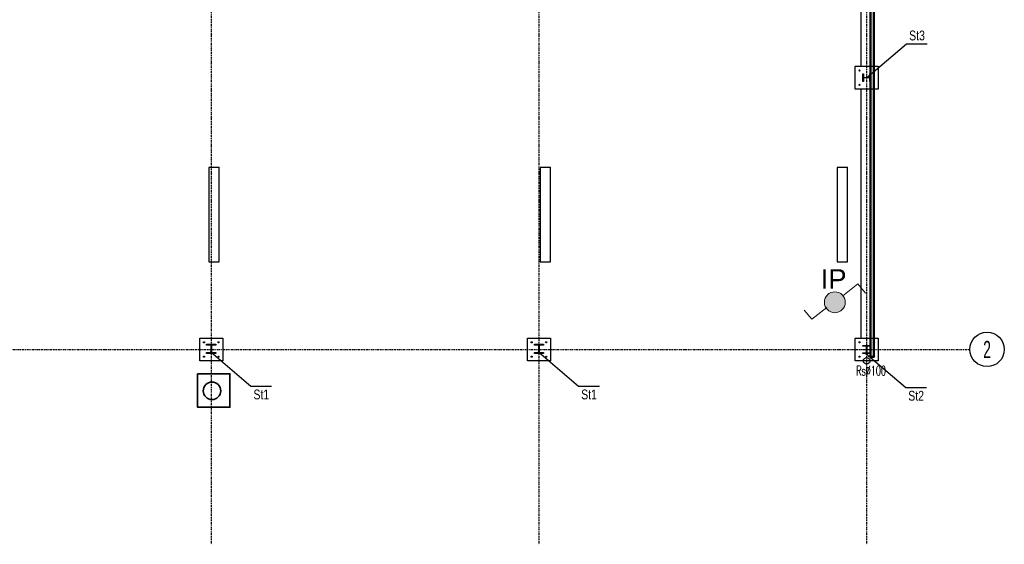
# Model space of a CAD drawing. Header units: centimetres. Extents: x 42630 to 130002, y 15 to 29179.
# Tile 80 of 165: x 51281 to 52783, y 4223 to 5024. Entities that reach past the tile are written whole.
import ezdxf
from ezdxf.enums import TextEntityAlignment as Align

# ---------------------------------------------------------------- set-up
doc = ezdxf.new("R2010")
doc.units = ezdxf.units.CM
doc.header["$LTSCALE"] = 0.01
doc.linetypes.add('DASHDOT', pattern=[25.4, 12.7, -6.35, 0, -6.35])
doc.linetypes.add('DASHDOT2', pattern=[12.7, 6.35, -3.175, 0, -3.175])
doc.layers.get('0').update_dxf_attribs({"color": 253})
for name, color, linetype in [('33 - linia 2', 253, 'Continuous'), ('333 - linia 3', 253, 'Continuous'), ('A-ELEWACJE', 253, 'Continuous'), ('A-Grid', 253, 'DASHDOT2'), ('CKDACH_OPIS', 253, 'Continuous'), ('CSPROFILE_OSIE', 253, 'DASHDOT'), ('OPIS_K_WYK', 253, 'Continuous')]:
    doc.layers.add(name, color=color, linetype=linetype)
for name, color, linetype, lineweight in [('CKSCIANY_PRZEKR', 253, 'Continuous', 50), ('COKÓŁ_Nr_Pióra__1', 7, 'Continuous', 13), ('COKÓŁ_Nr_Pióra__7', 5, 'Continuous', 20), ('E0odgrom', 6, 'Continuous', 35), ('Elospr', 32, 'Continuous', 30), ('EOPIS', 150, 'Continuous', 35), ('ISTN. PRZEKRÓJ_Nr_Pióra__7', 5, 'Continuous', 20)]:
    doc.layers.add(name, color=color, linetype=linetype, lineweight=lineweight)
doc.layers.add('REV', color=253, linetype='Continuous', lineweight=40, plot=False)
doc.styles.add('BA_ARIAL_0.5', font='IC-Romans.shx', dxfattribs={"width": 0.5})
doc.styles.add('GENERATED_STYLE_5', font='arial.ttf')
doc.styles.add('RomanS', font='romans.shx', dxfattribs={"width": 0.8})
doc.styles.get("Standard").update_dxf_attribs({"font": 'ic-simplex.shx', "width": 0.8})
doc.dimstyles.new('CADKON cm', dxfattribs={"dimscale": 10, "dimtxt": 2.5, "dimasz": 2.5, "dimexe": 1.8, "dimexo": 5, "dimgap": 0.6, "dimtad": 1, "dimrnd": 0.1, "dimtxsty": 'Standard', "dimblk1": 'OBLIQUE', "dimblk2": 'OBLIQUE', "dimsah": 1, "dimcen": 2.5, "dimadec": 1, "dimazin": 2, "dimtfac": 1, "dimtix": 1, "dimtmove": 2, "dimatfit": 3, "dimldrblk": 'OPEN30', "dimfxl": 5, "dimfxlon": 1, "dimtfill": 1, "dimtolj": 1, "dimarcsym": 0})

# ---------------------------------------------------------------- blocks, each defined once
blk = doc.blocks.new('BA_Axis_Mark')
at = {"linetype": 'Continuous'}
blk.add_circle((0, 0), 37.5, dxfattribs=at)
at = {"linetype": 'Continuous', "style": 'BA_ARIAL_0.5', "width": 0.6}
blk.add_attdef('AXIS_NUMBER', text='', height=37.5, dxfattribs=at).set_placement((0, 0), align=Align.MIDDLE_CENTER)
blk = doc.blocks.new('A$7E8814A102C37C')
at = {"layer": 'A-Grid', "ltscale": 20}
blk.add_line((-237.5, -1667), (3157.5, -1667), dxfattribs=at)
for points in [[(2000, -130), (2000, -1964.5)], [(2500, -130), (2500, -1964.5)], [(3000, -130), (3000, -1964.5)]]:
    blk.add_lwpolyline(points, dxfattribs=at)
at = {"layer": 'A-Grid', "xscale": 0.7000000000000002, "yscale": 0.7000000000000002, "zscale": 0.7000000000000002, "rotation": 360}
blk.add_blockref('BA_Axis_Mark', (3183.7, -1667), dxfattribs=at).add_auto_attribs({'AXIS_NUMBER': '2'})
blk = doc.blocks.new('A$7E8A9A372D53')
at = {"layer": '33 - linia 2'}
for points in [[(30050, -8520), (30050, -8400), (30061, -8400), (30061, -8444.75, 0.41421356), (30073, -8456.75), (30147, -8456.75, 0.41421356), (30159, -8444.75), (30159, -8400), (30170, -8400), (30170, -8520), (30159, -8520), (30159, -8475.25, 0.41421356), (30147, -8463.25), (30073, -8463.25, 0.41421356), (30061, -8475.25), (30061, -8520)], [(20040, -12530), (20180, -12530), (20180, -12542), (20125.5, -12542, 0.41421356), (20113.5, -12554), (20113.5, -12646, 0.41421356), (20125.5, -12658), (20180, -12658), (20180, -12670), (20040, -12670), (20040, -12658), (20094.5, -12658, 0.41421356), (20106.5, -12646), (20106.5, -12554, 0.41421356), (20094.5, -12542), (20040, -12542)], [(25040, -12530), (25180, -12530), (25180, -12542), (25125.5, -12542, 0.41421356), (25113.5, -12554), (25113.5, -12646, 0.41421356), (25125.5, -12658), (25180, -12658), (25180, -12670), (25040, -12670), (25040, -12658), (25094.5, -12658, 0.41421356), (25106.5, -12646), (25106.5, -12554, 0.41421356), (25094.5, -12542), (25040, -12542)], [(30050, -12550), (30170, -12550), (30170, -12561), (30125.25, -12561, 0.41421356), (30113.25, -12573), (30113.25, -12647, 0.41421356), (30125.25, -12659), (30170, -12659), (30170, -12670), (30050, -12670), (30050, -12659), (30094.75, -12659, 0.41421356), (30106.75, -12647), (30106.75, -12573, 0.41421356), (30094.75, -12561), (30050, -12561)]]:
    blk.add_lwpolyline(points, format="xyb", close=True, dxfattribs=at)
blk = doc.blocks.new('_OBLIQUE')
at = {"color": 0, "linetype": 'ByBlock'}
blk.add_line((-0.5, -0.5), (0.5, 0.5), dxfattribs=at)
blk = doc.blocks.new('A$7E8A16153526364')
at = {"layer": '33 - linia 2'}
for points in [[(-285, -8285), (65, -8285), (65, -8635), (-285, -8635)], [(-10285, -12435), (-9935, -12435), (-9935, -12785), (-10285, -12785)], [(-5285, -12435), (-4935, -12435), (-4935, -12785), (-5285, -12785)], [(-285, -12435), (65, -12435), (65, -12785), (-285, -12785)]]:
    blk.add_lwpolyline(points, close=True, dxfattribs=at)
for centre in [(-220, -8350), (0, -8350), (-220, -8570), (0, -8570), (-10220, -12500), (-10000, -12500), (-5220, -12500), (-5000, -12500), (-220, -12500), (0, -12500), (-10220, -12720), (-10000, -12720), (-5220, -12720), (-5000, -12720), (-220, -12720), (0, -12720)]:
    blk.add_circle(centre, 9, dxfattribs=at)
at = {"layer": '333 - linia 3'}
for points in [[(-200, -8285), (-50, -8285), (-50, -4435), (-200, -4435)], [(-200, -12435), (-50, -12435), (-50, -8635), (-200, -8635)]]:
    blk.add_lwpolyline(points, close=True, dxfattribs=at)

msp = doc.modelspace()

# ---------------------------------------------------------------- hatches: boundary and pattern name
at = {"layer": 'COKÓŁ_Nr_Pióra__7', "linetype": 'Continuous'}
h = msp.add_hatch(color=256, dxfattribs=at)
edge = h.paths.add_edge_path(flags=0)
edge.add_ellipse((52524.272, 4592.671), major_axis=(15.983, 0), ratio=1, start_angle=180, end_angle=360)
edge.add_ellipse((52524.272, 4592.671), major_axis=(15.983, 0), ratio=1, start_angle=0, end_angle=180)

# ---------------------------------------------------------------- linework, layer by layer
msp.add_circle((52572.82, 4503.354), 5)
at = {"layer": 'CKSCIANY_PRZEKR'}
for p, q in [((52578.82, 5776.604), (52578.82, 4509.604)), ((52583.82, 5781.604), (52583.82, 4509.604))]:
    msp.add_line(p, q, dxfattribs=at)
msp.add_lwpolyline([(52583.82, 4509.604), (52578.82, 4509.604)], dxfattribs=at)
at = {"layer": 'COKÓŁ_Nr_Pióra__1', "linetype": 'Continuous', "flags": 128}
msp.add_lwpolyline([(52508.289, 4592.671, -1), (52540.255, 4592.671, -1)], format="xyb", close=True, dxfattribs=at)
at = {"layer": 'CSPROFILE_OSIE'}
for p, q in [((52572.82, 4513.604), (52572.82, 4527.604)), ((52565.82, 4520.604), (52579.82, 4520.604))]:
    msp.add_line(p, q, dxfattribs=at)
at = {"layer": 'E0odgrom'}
msp.add_lwpolyline([(51552.08, 4483.424), (51601.403, 4483.424), (51601.403, 4432.456), (51552.08, 4432.456)], close=True, dxfattribs=at)
msp.add_circle((51574.07, 4457.529), 13.358, dxfattribs=at)
at = {"layer": 'Elospr'}
for p, q in [((51569.346, 4799.13, 425.286), (51585.073, 4799.13, 425.286)), ((51569.346, 4798.479, 425.286), (51569.346, 4654.479, 425.286)), ((51585.073, 4654.479, 425.286), (51585.073, 4799.13, 425.286)), ((52074.641, 4799.13, 425.286), (52090.368, 4799.13, 425.286)), ((52074.641, 4798.479, 425.286), (52074.641, 4654.479, 425.286)), ((52090.368, 4654.479, 425.286), (52090.368, 4799.13, 425.286)), ((52527.991, 4799.13, 425.286), (52543.718, 4799.13, 425.286)), ((52527.991, 4798.479, 425.286), (52527.991, 4654.479, 425.286)), ((52543.718, 4654.479, 425.286), (52543.718, 4799.13, 425.286)), ((51569.346, 4654.479, 425.286), (51585.073, 4654.479, 425.286)), ((52074.641, 4654.479, 425.286), (52090.368, 4654.479, 425.286)), ((52527.991, 4654.479, 425.286), (52543.718, 4654.479, 425.286))]:
    msp.add_line(p, q, dxfattribs=at)
at = {"layer": 'ISTN. PRZEKRÓJ_Nr_Pióra__7', "linetype": 'Continuous'}
for p, q in [((52536.69, 4602.733), (52559.236, 4620.708)), ((52559.236, 4620.708), (52570.797, 4606.735)), ((52489.27, 4566.848), (52511.817, 4584.823)), ((52477.71, 4580.821), (52489.27, 4566.848))]:
    msp.add_line(p, q, dxfattribs=at)
at = {"layer": 'OPIS_K_WYK', "ltscale": 0.5}
for points in [[(52633.684, 4987.343), (52665.316, 4987.343)], [(51633.334, 4464.54), (51664.966, 4464.54)], [(52133.334, 4464.54), (52164.966, 4464.54)], [(52632.334, 4462.54), (52663.966, 4462.54)]]:
    msp.add_lwpolyline(points, dxfattribs=at)

# ---------------------------------------------------------------- block references
at = {"layer": 'A-ELEWACJE', "xscale": 0.1, "yscale": 0.1, "zscale": 0.1}
msp.add_blockref('A$7E8A16153526364', (52583.82, 5781.604), dxfattribs=at)
at = {"layer": 'A-Grid', "lineweight": -3}
msp.add_blockref('A$7E8814A102C37C', (49572.82, 6187.604), dxfattribs=at)
at = {"layer": 'REV', "xscale": 0.1, "yscale": 0.1, "zscale": 0.1}
msp.add_blockref('A$7E8A9A372D53', (49561.82, 5781.604), dxfattribs=at)

# ---------------------------------------------------------------- texts
at = {"layer": 'CKDACH_OPIS', "linetype": 'Continuous', "lineweight": 9, "style": 'RomanS', "width": 0.6}
msp.add_text('Rs∅100', height=15, rotation=359.998229, dxfattribs=at).set_placement((52556.786, 4480.749))
at = {"layer": 'EOPIS', "linetype": 'Continuous', "insert": (52522.468, 4603.198), "char_height": 29.9477, "width": 1615.6359, "attachment_point": 5, "style": 'GENERATED_STYLE_5'}
msp.add_mtext('IP\\P ', dxfattribs=at)
at = {"layer": 'OPIS_K_WYK', "linetype": 'Continuous', "width": 0.8}
for s, p in [('St3', (52637.592, 4992.487)), ('St1', (51637.242, 4444.396)), ('St1', (52137.242, 4444.396)), ('St2', (52636.242, 4442.396))]:
    msp.add_text(s, height=15, dxfattribs=at).set_placement(p)

# ---------------------------------------------------------------- leaders
at = {"layer": 'OPIS_K_WYK', "ltscale": 0.5}
for points in [[(52572.82, 4935.279), (52633.684, 4987.343)], [(51572.47, 4516.604), (51633.334, 4464.54)], [(52072.47, 4516.604), (52133.334, 4464.54)], [(52571.47, 4514.604), (52632.334, 4462.54)]]:
    msp.add_leader(points, dimstyle='CADKON cm', override={"dimscale": 5, "dimldrblk": 'DotSmall'}, dxfattribs=at)

doc.saveas('drawing.dxf')
